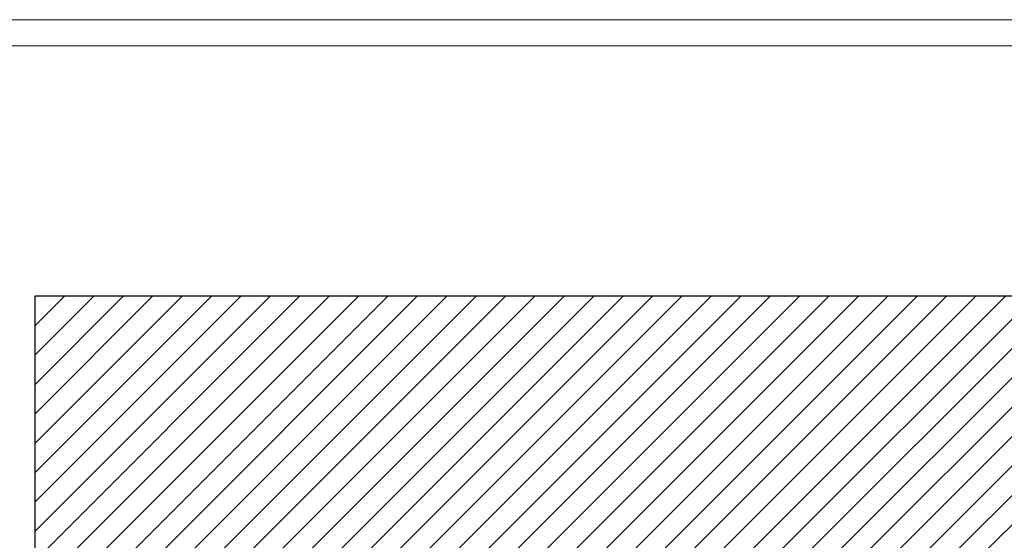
# Model space of a CAD drawing. Header units: millimetres. Extents: x 0 to 39025, y 0 to 11880.
# Tile 7 of 54: x 9864 to 13623, y 9891 to 11880. Entities that reach past the tile are written whole.
import ezdxf

# ---------------------------------------------------------------- set-up
doc = ezdxf.new("R2010")
doc.units = ezdxf.units.MM
doc.layers.add('FORMAT', color=7, linetype='Continuous')
doc.layers.add('ODMIKI funkcionalni', color=253, linetype='Continuous')

msp = doc.modelspace()

# ---------------------------------------------------------------- hatches: boundary and pattern name
at = {"layer": 'ODMIKI funkcionalni'}
h = msp.add_hatch(dxfattribs=at)
h.set_pattern_fill('ANSI31', color=256, scale=25)
h.set_pattern_definition([(45, (-564.38, 0), (-56.1266, 56.1266), [])])
h.paths.add_polyline_path([(14422.7, 10824.8), (9922.6, 10824.8), (9922.6, 8118.1), (10422.5, 8118.1), (10422.5, 9839.9), (13624.1, 9839.9), (13624.1, 8118.1), (14422.7, 8118.1)])

# ---------------------------------------------------------------- linework, layer by layer
at = {"layer": 'FORMAT', "color": 7, "linetype": 'Continuous', "lineweight": 18, "ltscale": 27}
for p, q in [((0, 11880), (32711.7, 11880)), ((500, 11780), (32611.7, 11780))]:
    msp.add_line(p, q, dxfattribs=at)
at = {"layer": 'ODMIKI funkcionalni', "ltscale": 10}
for p, q in [((9922.6, 10824.8), (14422.7, 10824.8)), ((9922.6, 8118.1), (9922.6, 10824.8))]:
    msp.add_line(p, q, dxfattribs=at)

doc.saveas('drawing.dxf')
